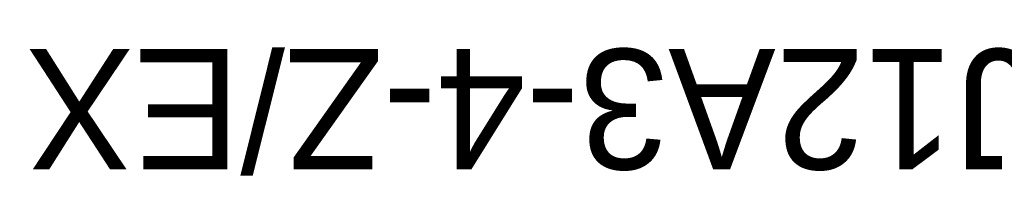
# Model space of a CAD drawing. Header units: millimetres. Extents: x -295 to 855, y -48 to 186.
# Tile 1 of 4: x -295 to -7, y 139 to 186. Entities that reach past the tile are written whole.
import ezdxf
from ezdxf.enums import TextEntityAlignment as Align

# ---------------------------------------------------------------- set-up
doc = ezdxf.new("R2018")
doc.units = ezdxf.units.MM
doc.header["$LTSCALE"] = 0.5
doc.layers.add('Обозначение (ГОСТ)', color=7, linetype='Continuous', lineweight=25)
doc.layers.add('Эскизная геометрия (ГОСТ)', color=7, linetype='Continuous', lineweight=50)

# ---------------------------------------------------------------- blocks, each defined once
blk = doc.blocks.new('ГОСТ - Доп. графы 3')
at = {"layer": 'Эскизная геометрия (ГОСТ)'}
for p, q in [((0, 0), (70, 0)), ((70, 0), (70, -14)), ((70, -14), (0, -14))]:
    blk.add_line(p, q, dxfattribs=at)
at = {"layer": 'Обозначение (ГОСТ)', "lineweight": 30}
blk.add_attdef('ОБОЗНАЧЕНИЕ', text='', height=5, rotation=180, dxfattribs=at).set_placement((34.94, -6.97), align=Align.MIDDLE_CENTER)

msp = doc.modelspace()

# ---------------------------------------------------------------- block references
ref = msp.add_blockref('ГОСТ - Доп. графы 3', (10, 146), dxfattribs=dict(xscale=0.5, yscale=0.5, zscale=0.5))
lines = msp.add_mtext('LJ12A3-4-Z/EX', dxfattribs={"layer": 'Обозначение (ГОСТ)', "insert": (27.471, 142.516), "char_height": 35.06242, "attachment_point": 1, "rotation": 180})
ref.add_attrib('ОБОЗНАЧЕНИЕ', '', (27.471, 142.516)).embed_mtext(lines)

doc.saveas('drawing.dxf')
